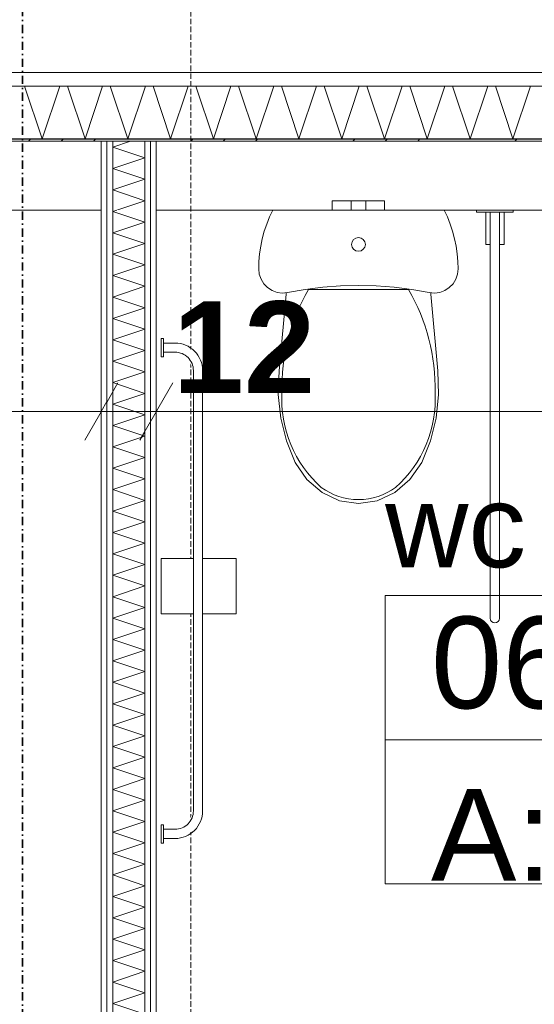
# Model space of a CAD drawing. Extents: x -7314 to 11761, y 144 to 9383.
# Tile 177 of 193: x 4792 to 4904, y 8569 to 8783. Entities that reach past the tile are written whole.
import ezdxf
from ezdxf.xclip import XClip

# ---------------------------------------------------------------- set-up
doc = ezdxf.new("R2010")
doc.units = 0
doc.header["$MEASUREMENT"] = 0
doc.header["$XCLIPFRAME"] = 0
for name, pattern in [('Krawędzie ukryte', [68, 48, -20]), ('Kropki i Kreski', [144, 72, -36, 0, -36]), ('Wipeout_Contour', [20000, 0, -20000])]:
    doc.linetypes.add(name, pattern=pattern)
for name, color, linetype in [('FORMA - Arch 01 - 220-A Ściany', 7, 'Continuous'), ('FORMA - Arch 01 - 410-K Osie', 7, 'Continuous'), ('FORMA - Arch 01 - 540-I Ogrzewanie', 7, 'Continuous'), ('FORMA - Arch 01 - PZT-5 Opisy ogólne', 7, 'Continuous'), ('FORMA - Arch 02 - Strefy', 7, 'Continuous'), ('FORMA - Arch 02 - Ściany zewnętrzne', 7, 'Continuous'), ('FORMA - Arch 04 - Wymiary ogólne', 7, 'Continuous')]:
    doc.layers.add(name, color=color, linetype=linetype)
doc.styles.add('STYL_AUTOMATYCZNY_2', font='arial.ttf')
doc.styles.add('STYL_AUTOMATYCZNY_9', font='arial.ttf')
pattern_1 = [(0, (4185.3, -5972.398), (0, 7.5), [0, -7.5])]

# ---------------------------------------------------------------- blocks, each defined once
blk = doc.blocks.new('*X184')
at = {"layer": 'FORMA - Arch 01 - 220-A Ściany', "color": 7, "linetype": 'Continuous', "lineweight": 5, "ltscale": 0.025}
for p, q in [((4812.01, 8755.6), (4815.89, 8756.9)), ((4819.01, 8753.27), (4812.01, 8755.6)), ((4812.01, 8750.94), (4819.01, 8753.27)), ((4819.01, 8748.6), (4812.01, 8750.94)), ((4812.01, 8746.27), (4819.01, 8748.6)), ((4819.01, 8743.94), (4812.01, 8746.27)), ((4812.89, 8741.9), (4819.01, 8743.94))]:
    blk.add_line(p, q, dxfattribs=at)
blk = doc.blocks.new('*X185')
at = {"layer": 'FORMA - Arch 01 - 220-A Ściany', "color": 7, "linetype": 'Continuous', "lineweight": 5, "ltscale": 0.025}
for p, q in [((4812.01, 8741.6), (4812.89, 8741.9)), ((4819.01, 8739.27), (4812.01, 8741.6)), ((4812.01, 8736.94), (4819.01, 8739.27)), ((4819.01, 8734.6), (4812.01, 8736.94)), ((4812.01, 8732.27), (4819.01, 8734.6)), ((4819.01, 8729.94), (4812.01, 8732.27)), ((4812.01, 8727.6), (4819.01, 8729.94)), ((4819.01, 8725.27), (4812.01, 8727.6)), ((4812.01, 8722.94), (4819.01, 8725.27)), ((4819.01, 8720.6), (4812.01, 8722.94)), ((4812.01, 8718.27), (4819.01, 8720.6)), ((4819.01, 8715.94), (4812.01, 8718.27)), ((4812.01, 8713.6), (4819.01, 8715.94)), ((4819.01, 8711.27), (4812.01, 8713.6)), ((4812.01, 8708.94), (4819.01, 8711.27)), ((4819.01, 8706.6), (4812.01, 8708.94)), ((4812.01, 8704.27), (4819.01, 8706.6)), ((4819.01, 8701.94), (4812.01, 8704.27)), ((4812.01, 8699.6), (4819.01, 8701.94)), ((4819.01, 8697.27), (4812.01, 8699.6)), ((4812.01, 8694.94), (4819.01, 8697.27)), ((4819.01, 8692.6), (4812.01, 8694.94)), ((4812.01, 8690.27), (4819.01, 8692.6)), ((4819.01, 8687.94), (4812.01, 8690.27)), ((4812.01, 8685.6), (4819.01, 8687.94)), ((4819.01, 8683.27), (4812.01, 8685.6)), ((4812.01, 8680.94), (4819.01, 8683.27)), ((4819.01, 8678.6), (4812.01, 8680.94)), ((4812.01, 8676.27), (4819.01, 8678.6)), ((4819.01, 8673.94), (4812.01, 8676.27)), ((4812.01, 8671.6), (4819.01, 8673.94)), ((4819.01, 8669.27), (4812.01, 8671.6)), ((4812.01, 8666.94), (4819.01, 8669.27)), ((4819.01, 8664.6), (4812.01, 8666.94)), ((4812.01, 8662.27), (4819.01, 8664.6)), ((4819.01, 8659.94), (4812.01, 8662.27)), ((4812.01, 8657.6), (4819.01, 8659.94)), ((4819.01, 8655.27), (4812.01, 8657.6)), ((4812.01, 8652.94), (4819.01, 8655.27)), ((4819.01, 8650.6), (4812.01, 8652.94)), ((4812.01, 8648.27), (4819.01, 8650.6)), ((4819.01, 8645.94), (4812.01, 8648.27)), ((4812.01, 8643.6), (4819.01, 8645.94)), ((4819.01, 8641.27), (4812.01, 8643.6)), ((4812.01, 8638.94), (4819.01, 8641.27)), ((4819.01, 8636.6), (4812.01, 8638.94)), ((4812.01, 8634.27), (4819.01, 8636.6)), ((4819.01, 8631.94), (4812.01, 8634.27)), ((4812.01, 8629.6), (4819.01, 8631.94)), ((4819.01, 8627.27), (4812.01, 8629.6)), ((4812.01, 8624.94), (4819.01, 8627.27)), ((4819.01, 8622.6), (4812.01, 8624.94)), ((4812.01, 8620.27), (4819.01, 8622.6)), ((4819.01, 8617.94), (4812.01, 8620.27)), ((4812.01, 8615.6), (4819.01, 8617.94)), ((4819.01, 8613.27), (4812.01, 8615.6)), ((4812.01, 8610.94), (4819.01, 8613.27)), ((4819.01, 8608.6), (4812.01, 8610.94)), ((4812.01, 8606.27), (4819.01, 8608.6)), ((4819.01, 8603.94), (4812.01, 8606.27)), ((4812.01, 8601.6), (4819.01, 8603.94)), ((4819.01, 8599.27), (4812.01, 8601.6)), ((4812.01, 8596.94), (4819.01, 8599.27)), ((4819.01, 8594.6), (4812.01, 8596.94)), ((4812.01, 8592.27), (4819.01, 8594.6)), ((4819.01, 8589.94), (4812.01, 8592.27)), ((4812.01, 8587.6), (4819.01, 8589.94)), ((4819.01, 8585.27), (4812.01, 8587.6)), ((4812.01, 8582.94), (4819.01, 8585.27)), ((4819.01, 8580.6), (4812.01, 8582.94)), ((4812.01, 8578.27), (4819.01, 8580.6)), ((4819.01, 8575.94), (4812.01, 8578.27)), ((4812.01, 8573.6), (4819.01, 8575.94)), ((4819.01, 8571.27), (4812.01, 8573.6)), ((4812.01, 8568.94), (4819.01, 8571.27)), ((4819.01, 8566.6), (4812.01, 8568.94))]:
    blk.add_line(p, q, dxfattribs=at)
blk = doc.blocks.new('*X410')
at = {"layer": 'FORMA - Arch 01 - 220-A Ściany', "color": 7, "linetype": 'Continuous', "lineweight": 5, "ltscale": 0.025}
for p, q in [((4796.63, 8757.4), (4792.8, 8768.9)), ((4800.47, 8768.9), (4796.63, 8757.4)), ((4805.97, 8757.4), (4802.13, 8768.9)), ((4809.8, 8768.9), (4805.97, 8757.4)), ((4815.3, 8757.4), (4811.47, 8768.9)), ((4819.13, 8768.9), (4815.3, 8757.4)), ((4824.63, 8757.4), (4820.8, 8768.9)), ((4828.47, 8768.9), (4824.63, 8757.4)), ((4833.97, 8757.4), (4830.13, 8768.9)), ((4837.8, 8768.9), (4833.97, 8757.4)), ((4843.3, 8757.4), (4839.47, 8768.9)), ((4847.13, 8768.9), (4843.3, 8757.4)), ((4852.63, 8757.4), (4848.8, 8768.9)), ((4856.47, 8768.9), (4852.63, 8757.4)), ((4861.97, 8757.4), (4858.13, 8768.9)), ((4865.8, 8768.9), (4861.97, 8757.4)), ((4871.3, 8757.4), (4867.47, 8768.9)), ((4875.13, 8768.9), (4871.3, 8757.4)), ((4880.63, 8757.4), (4876.8, 8768.9)), ((4884.47, 8768.9), (4880.63, 8757.4)), ((4889.97, 8757.4), (4886.13, 8768.9)), ((4893.8, 8768.9), (4889.97, 8757.4)), ((4899.3, 8757.4), (4895.47, 8768.9)), ((4903.13, 8768.9), (4899.3, 8757.4))]:
    blk.add_line(p, q, dxfattribs=at)
blk = doc.blocks.new('Rysunek_1_1', base_point=(4185.3, -5972.4))
at = {"color": 254, "linetype": 'Wipeout_Contour', "lineweight": 0, "ltscale": 43325.107899}
blk.add_wipeout([(9134.24, 8771.9), (2018.1, 8771.9), (2018.1, 8768.9), (9134.24, 8768.9)], dxfattribs=at).dxf.layer = 'FORMA - Arch 01 - 220-A Ściany'
at = {"color": 254, "linetype": 'Wipeout_Contour', "lineweight": 0, "ltscale": 39048.780306}
blk.add_wipeout([(4809.51, 8347.9), (4809.51, 8756.9), (4600.92, 8756.9), (4600.92, 8347.9)], dxfattribs=at).dxf.layer = 'FORMA - Arch 02 - Strefy'
at = {"color": 254, "linetype": 'Wipeout_Contour', "lineweight": 0, "ltscale": 39495.557442}
blk.add_wipeout([(5043.71, 8756.9), (4821.51, 8756.9), (4821.51, 8347.9), (5043.71, 8347.9)], dxfattribs=at).dxf.layer = 'FORMA - Arch 02 - Strefy'
at = {"layer": 'FORMA - Arch 01 - 220-A Ściany', "color": 7, "linetype": 'Continuous', "lineweight": 18, "ltscale": 0.025}
blk.add_line((6805.94, 8768.9), (2018.1, 8768.9), dxfattribs=at)
at = {"layer": 'FORMA - Arch 02 - Strefy', "color": 7, "linetype": 'Continuous', "lineweight": 13, "ltscale": 0.025}
for p, q in [((4871.43, 8626.41), (4871.43, 8657.84)), ((5018.89, 8626.41), (4871.43, 8626.41)), ((4871.43, 8626.41), (5018.89, 8626.41)), ((4871.43, 8594.99), (4871.43, 8626.41)), ((5018.89, 8594.99), (4871.43, 8594.99))]:
    blk.add_line(p, q, dxfattribs=at)
at = {"layer": 'FORMA - Arch 02 - Strefy', "color": 7, "linetype": 'Continuous', "lineweight": 13, "insert": (4881.43, 8621.56), "char_height": 20, "attachment_point": 1, "style": 'STYL_AUTOMATYCZNY_2'}
blk.add_mtext('\\A1;{\\pql;\\pt0,460;\\fArial|b0|i0|c238|p0;\\W1.000000;A: 9,09\\fArial|b0|i0|c238|p0;\\W1.000000;\\A1{\\H.66x;\\S^  ;}\\fArial|b0|i0|c238|p0;\\W1.000000; m\\fArial|b0|i0|c238|p0;\\W1.000000;\\A1{\\H.66x;\\S2^  ;}}', dxfattribs=at)
at = {"color": 254, "linetype": 'Wipeout_Contour', "lineweight": 0, "ltscale": 39958.549945}
blk.add_wipeout([(4820.26, 8741.9), (4821.51, 8741.9), (4821.51, 8756.9), (4820.26, 8756.9)], dxfattribs=at).dxf.layer = 'FORMA - Arch 01 - 220-A Ściany'
at = {"layer": 'FORMA - Arch 01 - 220-A Ściany', "linetype": 'Continuous', "lineweight": 5}
h = blk.add_hatch(dxfattribs=at)
h.set_pattern_fill('Gips_0001', style=0, pattern_type=2)
h.set_pattern_definition(pattern_1)
h.paths.add_polyline_path([(4820.26, 8741.9), (4821.51, 8741.9), (4821.51, 8756.9), (4820.26, 8756.9)])
at = {"color": 254, "linetype": 'Wipeout_Contour', "lineweight": 0, "ltscale": 43325.107899}
blk.add_wipeout([(9134.24, 8771.9), (2018.1, 8771.9), (2018.1, 8768.9), (9134.24, 8768.9)], dxfattribs=at).dxf.layer = 'FORMA - Arch 01 - 220-A Ściany'
at = {"layer": 'FORMA - Arch 01 - 220-A Ściany', "color": 7, "linetype": 'Continuous', "lineweight": 13, "ltscale": 0.025}
blk.add_line((9134.24, 8771.9), (2018.1, 8771.9), dxfattribs=at)
at = {"layer": 'FORMA - Arch 01 - 220-A Ściany', "color": 7, "linetype": 'Continuous', "lineweight": 18, "ltscale": 0.025, "flags": 128}
blk.add_lwpolyline([(9134.24, 8771.9), (9134.24, 8768.9), (2018.1, 8768.9), (2018.1, 8771.9)], close=True, dxfattribs=at)
at = {"color": 254, "linetype": 'Wipeout_Contour', "lineweight": 0, "ltscale": 39956.137243}
blk.add_wipeout([(4819.01, 8741.9), (4820.26, 8741.9), (4820.26, 8756.9), (4819.01, 8756.9)], dxfattribs=at).dxf.layer = 'FORMA - Arch 01 - 220-A Ściany'
at = {"layer": 'FORMA - Arch 01 - 220-A Ściany', "linetype": 'Continuous', "lineweight": 5}
h = blk.add_hatch(dxfattribs=at)
h.set_pattern_fill('Gips_0001', style=0, pattern_type=2)
h.set_pattern_definition(pattern_1)
h.paths.add_polyline_path([(4819.01, 8741.9), (4820.26, 8741.9), (4820.26, 8756.9), (4819.01, 8756.9)])
at = {"layer": 'FORMA - Arch 01 - 220-A Ściany', "color": 7, "linetype": 'Continuous', "lineweight": 15, "ltscale": 0.025, "flags": 128}
blk.add_lwpolyline([(4820.26, 8756.9), (4821.51, 8756.9)], dxfattribs=at)
at = {"color": 254, "linetype": 'Wipeout_Contour', "lineweight": 0, "ltscale": 39948.180311}
blk.add_wipeout([(4812.01, 8741.9), (4819.01, 8741.9), (4819.01, 8756.9), (4812.01, 8756.9)], dxfattribs=at).dxf.layer = 'FORMA - Arch 01 - 220-A Ściany'
at = {"color": 254, "linetype": 'Wipeout_Contour', "lineweight": 0, "ltscale": 39245.983846}
blk.add_wipeout([(4821.51, 8347.9), (4821.51, 8741.9), (4820.26, 8741.9), (4820.26, 8347.9)], dxfattribs=at).dxf.layer = 'FORMA - Arch 01 - 220-A Ściany'
at = {"layer": 'FORMA - Arch 01 - 220-A Ściany', "linetype": 'Continuous', "lineweight": 5}
h = blk.add_hatch(dxfattribs=at)
h.set_pattern_fill('Gips_0001', style=0, pattern_type=2)
h.set_pattern_definition(pattern_1)
h.paths.add_polyline_path([(4821.51, 8347.9), (4821.51, 8741.9), (4820.26, 8741.9), (4820.26, 8347.9)])
at = {"layer": 'FORMA - Arch 01 - 220-A Ściany', "color": 7, "linetype": 'Continuous', "lineweight": 15, "ltscale": 0.025, "flags": 128}
for points in [[(4819.01, 8756.9), (4820.26, 8756.9)], [(4821.51, 8347.9), (4821.51, 8741.9)]]:
    blk.add_lwpolyline(points, dxfattribs=at)
at = {"layer": 'FORMA - Arch 02 - Ściany zewnętrzne', "color": 7, "linetype": 'Continuous', "lineweight": 15, "ltscale": 0.025}
blk.add_line((4821.51, 8741.9), (4821.51, 8756.9), dxfattribs=at)
at = {"layer": 'FORMA - Arch 04 - Wymiary ogólne', "color": 154, "linetype": 'Continuous', "lineweight": 13, "ltscale": 0.025}
blk.add_line((4821.51, 8707.37), (4821.51, 8688.62), dxfattribs=at)
at = {"color": 7, "linetype": 'Continuous', "lineweight": 13, "ltscale": 0.025}
blk.add_blockref('*X184', (0, 0), dxfattribs=at)
at = {"color": 254, "linetype": 'Wipeout_Contour', "lineweight": 0, "ltscale": 39940.225451}
blk.add_wipeout([(4810.76, 8741.9), (4812.01, 8741.9), (4812.01, 8756.9), (4810.76, 8756.9)], dxfattribs=at).dxf.layer = 'FORMA - Arch 01 - 220-A Ściany'
at = {"color": 254, "linetype": 'Wipeout_Contour', "lineweight": 0, "ltscale": 39243.526587}
blk.add_wipeout([(4820.26, 8347.9), (4820.26, 8741.9), (4819.01, 8741.9), (4819.01, 8347.9)], dxfattribs=at).dxf.layer = 'FORMA - Arch 01 - 220-A Ściany'
at = {"color": 254, "linetype": 'Wipeout_Contour', "lineweight": 0, "ltscale": 40148.415893}
blk.add_wipeout([(4821.51, 8741.9), (5014.04, 8741.9), (5014.04, 8756.9), (4821.51, 8756.9)], dxfattribs=at).dxf.layer = 'FORMA - Arch 02 - Ściany zewnętrzne'
at = {"layer": 'FORMA - Arch 01 - 220-A Ściany', "linetype": 'Continuous', "lineweight": 5}
h = blk.add_hatch(dxfattribs=at)
h.set_pattern_fill('Gips_0001', style=0, pattern_type=2)
h.set_pattern_definition(pattern_1)
h.paths.add_polyline_path([(4810.76, 8741.9), (4812.01, 8741.9), (4812.01, 8756.9), (4810.76, 8756.9)])
h = blk.add_hatch(dxfattribs=at)
h.set_pattern_fill('Gips_0001', style=0, pattern_type=2)
h.set_pattern_definition(pattern_1)
h.paths.add_polyline_path([(4820.26, 8347.9), (4820.26, 8741.9), (4819.01, 8741.9), (4819.01, 8347.9)])
at = {"layer": 'FORMA - Arch 01 - 220-A Ściany', "color": 7, "linetype": 'Continuous', "lineweight": 13, "ltscale": 0.025}
blk.add_line((4820.26, 8347.9), (4820.26, 8741.9), dxfattribs=at)
at = {"layer": 'FORMA - Arch 01 - 220-A Ściany', "color": 7, "linetype": 'Continuous', "lineweight": 15, "ltscale": 0.025, "flags": 128}
blk.add_lwpolyline([(4812.01, 8756.9), (4819.01, 8756.9)], dxfattribs=at)
at = {"layer": 'FORMA - Arch 02 - Ściany zewnętrzne', "color": 7, "linetype": 'Continuous', "lineweight": 13, "ltscale": 0.025}
blk.add_line((4820.26, 8756.9), (4820.26, 8741.9), dxfattribs=at)
at = {"layer": 'FORMA - Arch 02 - Ściany zewnętrzne', "color": 7, "linetype": 'Continuous', "lineweight": 15, "ltscale": 0.025}
blk.add_line((4821.51, 8741.9), (4821.51, 8756.9), dxfattribs=at)
at = {"layer": 'FORMA - Arch 02 - Ściany zewnętrzne', "color": 7, "linetype": 'Continuous', "lineweight": 13, "ltscale": 0.025, "flags": 128}
for points in [[(5014.04, 8756.9), (4821.51, 8756.9)], [(4821.51, 8741.9), (5014.04, 8741.9)]]:
    blk.add_lwpolyline(points, dxfattribs=at)
at = {"color": 254, "linetype": 'Wipeout_Contour', "lineweight": 0, "ltscale": 39937.816399}
blk.add_wipeout([(4809.51, 8741.9), (4810.76, 8741.9), (4810.76, 8756.9), (4809.51, 8756.9)], dxfattribs=at).dxf.layer = 'FORMA - Arch 01 - 220-A Ściany'
at = {"color": 254, "linetype": 'Wipeout_Contour', "lineweight": 0, "ltscale": 40025.133255}
blk.add_wipeout([(4867.21, 8741.9), (4867.21, 8743.9), (4866.74, 8743.9), (4866.74, 8741.9)], dxfattribs=at).dxf.layer = 'FORMA - Arch 01 - 540-I Ogrzewanie'
at = {"color": 254, "linetype": 'Wipeout_Contour', "lineweight": 0, "ltscale": 40031.94382}
blk.add_wipeout([(4871.31, 8741.9), (4871.31, 8743.9), (4869.64, 8743.9), (4869.64, 8741.9)], dxfattribs=at).dxf.layer = 'FORMA - Arch 01 - 540-I Ogrzewanie'
at = {"color": 254, "linetype": 'Wipeout_Contour', "lineweight": 0, "ltscale": 40076.119164}
blk.add_wipeout([(4899.36, 8741.4), (4899.36, 8741.9), (4891.36, 8741.9), (4891.36, 8741.4)], dxfattribs=at).dxf.layer = 'FORMA - Arch 01 - 540-I Ogrzewanie'
at = {"layer": 'FORMA - Arch 01 - 220-A Ściany', "linetype": 'Continuous', "lineweight": 5}
h = blk.add_hatch(dxfattribs=at)
h.set_pattern_fill('Gips_0001', style=0, pattern_type=2)
h.set_pattern_definition(pattern_1)
h.paths.add_polyline_path([(4809.51, 8741.9), (4810.76, 8741.9), (4810.76, 8756.9), (4809.51, 8756.9)])
at = {"layer": 'FORMA - Arch 01 - 220-A Ściany', "color": 7, "linetype": 'Continuous', "lineweight": 15, "ltscale": 0.025, "flags": 128}
for points in [[(4809.51, 8756.9), (4810.76, 8756.9)], [(4810.76, 8756.9), (4812.01, 8756.9)]]:
    blk.add_lwpolyline(points, dxfattribs=at)
at = {"layer": 'FORMA - Arch 01 - 540-I Ogrzewanie', "color": 6, "linetype": 'Continuous', "lineweight": 15, "ltscale": 0.025}
blk.add_line((4871.31, 8741.9), (4871.31, 8743.9), dxfattribs=at)
at = {"layer": 'FORMA - Arch 01 - 540-I Ogrzewanie', "color": 6, "linetype": 'Continuous', "lineweight": 15, "ltscale": 0.025, "flags": 128}
blk.add_lwpolyline([(4899.36, 8741.4), (4891.36, 8741.4), (4891.36, 8741.9), (4899.36, 8741.9)], close=True, dxfattribs=at)
at = {"color": 254, "linetype": 'Wipeout_Contour', "lineweight": 0, "ltscale": 40023.57691}
blk.add_wipeout([(4866.74, 8741.9), (4866.74, 8743.9), (4865.61, 8743.9), (4865.61, 8741.9)], dxfattribs=at).dxf.layer = 'FORMA - Arch 01 - 540-I Ogrzewanie'
at = {"color": 254, "linetype": 'Wipeout_Contour', "lineweight": 0, "ltscale": 39224.867215}
blk.add_wipeout([(4809.51, 8741.9), (4809.51, 8347.9), (4810.76, 8347.9), (4810.76, 8741.9)], dxfattribs=at).dxf.layer = 'FORMA - Arch 01 - 220-A Ściany'
at = {"color": 254, "linetype": 'Wipeout_Contour', "lineweight": 0, "ltscale": 40021.376223}
blk.add_wipeout([(4865.61, 8741.9), (4865.61, 8743.9), (4864.48, 8743.9), (4864.48, 8741.9)], dxfattribs=at).dxf.layer = 'FORMA - Arch 01 - 540-I Ogrzewanie'
at = {"color": 254, "linetype": 'Wipeout_Contour', "lineweight": 0, "ltscale": 40027.953944}
blk.add_wipeout([(4869.64, 8741.9), (4869.64, 8743.9), (4867.21, 8743.9), (4867.21, 8741.9)], dxfattribs=at).dxf.layer = 'FORMA - Arch 01 - 540-I Ogrzewanie'
at = {"color": 254, "linetype": 'Wipeout_Contour', "lineweight": 0, "ltscale": 40063.03092}
blk.add_wipeout([(4897.36, 8741.4), (4893.36, 8741.4), (4893.36, 8734.4), (4897.36, 8734.4)], dxfattribs=at).dxf.layer = 'FORMA - Arch 01 - 540-I Ogrzewanie'
at = {"layer": 'FORMA - Arch 01 - 220-A Ściany', "linetype": 'Continuous', "lineweight": 5}
h = blk.add_hatch(dxfattribs=at)
h.set_pattern_fill('Gips_0001', style=0, pattern_type=2)
h.set_pattern_definition(pattern_1)
h.paths.add_polyline_path([(4809.51, 8741.9), (4809.51, 8347.9), (4810.76, 8347.9), (4810.76, 8741.9)])
at = {"layer": 'FORMA - Arch 01 - 220-A Ściany', "color": 7, "linetype": 'Continuous', "lineweight": 15, "ltscale": 0.025, "flags": 128}
blk.add_lwpolyline([(4809.51, 8741.9), (4809.51, 8347.9)], dxfattribs=at)
at = {"layer": 'FORMA - Arch 01 - 540-I Ogrzewanie', "color": 6, "linetype": 'Continuous', "lineweight": 15, "ltscale": 0.025}
for p, q in [((4866.74, 8743.9), (4865.61, 8743.9)), ((4867.21, 8743.9), (4866.74, 8743.9)), ((4867.21, 8741.9), (4867.21, 8743.9)), ((4869.64, 8743.9), (4867.21, 8743.9)), ((4871.31, 8743.9), (4869.64, 8743.9)), ((4866.74, 8741.9), (4865.61, 8741.9)), ((4867.21, 8741.9), (4866.74, 8741.9)), ((4869.64, 8741.9), (4867.21, 8741.9)), ((4871.31, 8741.9), (4869.64, 8741.9))]:
    blk.add_line(p, q, dxfattribs=at)
at = {"layer": 'FORMA - Arch 01 - 540-I Ogrzewanie', "color": 6, "linetype": 'Continuous', "lineweight": 15, "ltscale": 0.025, "flags": 128}
blk.add_lwpolyline([(4897.36, 8741.4), (4897.36, 8734.4), (4893.36, 8734.4), (4893.36, 8741.4)], close=True, dxfattribs=at)
at = {"layer": 'FORMA - Arch 02 - Ściany zewnętrzne', "color": 7, "linetype": 'Continuous', "lineweight": 15, "ltscale": 0.025}
blk.add_line((4809.51, 8756.9), (4809.51, 8741.9), dxfattribs=at)
at = {"layer": 'FORMA - Arch 04 - Wymiary ogólne', "color": 154, "linetype": 'Continuous', "lineweight": 13, "ltscale": 0.025}
for p, q in [((4809.51, 8707.37), (4809.51, 8688.62)), ((4809.51, 8698), (4600.92, 8698))]:
    blk.add_line(p, q, dxfattribs=at)
at = {"color": 254, "linetype": 'Wipeout_Contour', "lineweight": 0, "ltscale": 40019.820325}
blk.add_wipeout([(4864.48, 8741.9), (4864.48, 8743.9), (4864.01, 8743.9), (4864.01, 8741.9)], dxfattribs=at).dxf.layer = 'FORMA - Arch 01 - 540-I Ogrzewanie'
at = {"color": 254, "linetype": 'Wipeout_Contour', "lineweight": 0, "ltscale": 39227.3208}
blk.add_wipeout([(4810.76, 8741.9), (4810.76, 8347.9), (4812.01, 8347.9), (4812.01, 8741.9)], dxfattribs=at).dxf.layer = 'FORMA - Arch 01 - 220-A Ściany'
at = {"color": 254, "linetype": 'Wipeout_Contour', "lineweight": 0, "ltscale": 40017.001753}
blk.add_wipeout([(4864.01, 8743.9), (4861.58, 8743.9), (4861.58, 8741.9), (4864.01, 8741.9)], dxfattribs=at).dxf.layer = 'FORMA - Arch 01 - 540-I Ogrzewanie'
at = {"color": 254, "linetype": 'Wipeout_Contour', "lineweight": 0, "ltscale": 89625.209557}
blk.add_wipeout([(4896.36, 8741.4), (4894.36, 8741.4), (4894.36, 8652.9), (4894.36, 8652.9), (4894.65, 8652.19), (4895.36, 8651.9), (4896.07, 8652.19), (4896.36, 8652.9), (4896.36, 8652.9)], dxfattribs=at).dxf.layer = 'FORMA - Arch 01 - 540-I Ogrzewanie'
at = {"color": 254, "linetype": 'Wipeout_Contour', "lineweight": 0, "ltscale": 39739.022777}
blk.add_wipeout([(4600.92, 8741.9), (4809.51, 8741.9), (4809.51, 8756.9), (4600.92, 8756.9)], dxfattribs=at).dxf.layer = 'FORMA - Arch 02 - Ściany zewnętrzne'
at = {"layer": 'FORMA - Arch 01 - 220-A Ściany', "linetype": 'Continuous', "lineweight": 5}
h = blk.add_hatch(dxfattribs=at)
h.set_pattern_fill('Gips_0001', style=0, pattern_type=2)
h.set_pattern_definition(pattern_1)
h.paths.add_polyline_path([(4810.76, 8741.9), (4810.76, 8347.9), (4812.01, 8347.9), (4812.01, 8741.9)])
at = {"layer": 'FORMA - Arch 01 - 220-A Ściany', "color": 7, "linetype": 'Continuous', "lineweight": 13, "ltscale": 0.025}
blk.add_line((4810.76, 8741.9), (4810.76, 8347.9), dxfattribs=at)
at = {"layer": 'FORMA - Arch 01 - 540-I Ogrzewanie', "color": 6, "linetype": 'Continuous', "lineweight": 15, "ltscale": 0.025}
for p, q in [((4864.48, 8743.9), (4864.01, 8743.9)), ((4864.01, 8741.9), (4864.01, 8743.9)), ((4865.61, 8743.9), (4864.48, 8743.9)), ((4864.48, 8741.9), (4864.01, 8741.9)), ((4865.61, 8741.9), (4864.48, 8741.9))]:
    blk.add_line(p, q, dxfattribs=at)
at = {"layer": 'FORMA - Arch 01 - 540-I Ogrzewanie', "color": 6, "linetype": 'Continuous', "lineweight": 15, "ltscale": 0.025, "flags": 128}
blk.add_lwpolyline([(4896.36, 8741.4), (4894.36, 8741.4), (4894.36, 8652.9, 1), (4896.36, 8652.9)], format="xyb", close=True, dxfattribs=at)
at = {"layer": 'FORMA - Arch 02 - Strefy', "color": 7, "linetype": 'Continuous', "lineweight": 13, "ltscale": 0.025}
blk.add_line((4871.43, 8657.84), (5018.89, 8657.84), dxfattribs=at)
at = {"layer": 'FORMA - Arch 02 - Ściany zewnętrzne', "color": 7, "linetype": 'Continuous', "lineweight": 15, "ltscale": 0.025}
blk.add_line((4809.51, 8756.9), (4809.51, 8741.9), dxfattribs=at)
at = {"layer": 'FORMA - Arch 02 - Ściany zewnętrzne', "color": 7, "linetype": 'Continuous', "lineweight": 13, "ltscale": 0.025}
blk.add_line((4810.76, 8756.9), (4810.76, 8741.9), dxfattribs=at)
at = {"layer": 'FORMA - Arch 02 - Ściany zewnętrzne', "color": 7, "linetype": 'Continuous', "lineweight": 13, "ltscale": 0.025, "flags": 128}
for points in [[(4809.51, 8756.9), (4600.92, 8756.9)], [(4600.92, 8741.9), (4809.51, 8741.9)]]:
    blk.add_lwpolyline(points, dxfattribs=at)
at = {"layer": 'FORMA - Arch 02 - Strefy', "color": 7, "linetype": 'Continuous', "lineweight": 13, "insert": (4881.43, 8653.27), "char_height": 20, "attachment_point": 1, "style": 'STYL_AUTOMATYCZNY_2'}
blk.add_mtext('\\A1;{\\pql;\\pt0,460;\\fArial|b0|i0|c238|p0;\\W1.000000;06.1\\fArial|b0|i0|c238|p0;\\W1.000000;\\A1{\\H.66x;\\S^  ;}\\fArial|b0|i0|c238|p0;\\W1.000000;\\fArial|b0|i0|c238|p0;\\W1.000000;\\A1{\\H.66x;\\S^  ;}}', dxfattribs=at)
at = {"color": 254, "linetype": 'Wipeout_Contour', "lineweight": 0, "ltscale": 40013.01651}
blk.add_wipeout([(4861.58, 8741.9), (4861.58, 8743.9), (4859.91, 8743.9), (4859.91, 8741.9)], dxfattribs=at).dxf.layer = 'FORMA - Arch 01 - 540-I Ogrzewanie'
at = {"layer": 'FORMA - Arch 01 - 540-I Ogrzewanie', "color": 6, "linetype": 'Continuous', "lineweight": 15, "ltscale": 0.025}
for p, q in [((4861.58, 8743.9), (4859.91, 8743.9)), ((4859.91, 8741.9), (4859.91, 8743.9)), ((4864.01, 8743.9), (4861.58, 8743.9)), ((4861.58, 8741.9), (4859.91, 8741.9)), ((4864.01, 8741.9), (4861.58, 8741.9))]:
    blk.add_line(p, q, dxfattribs=at)
at = {"color": 254, "linetype": 'Wipeout_Contour', "lineweight": 0, "ltscale": 39235.422645}
blk.add_wipeout([(4812.01, 8741.9), (4812.01, 8347.9), (4819.01, 8347.9), (4819.01, 8741.9)], dxfattribs=at).dxf.layer = 'FORMA - Arch 01 - 220-A Ściany'
at = {"layer": 'FORMA - Arch 01 - 220-A Ściany', "color": 7, "linetype": 'Continuous', "lineweight": 13, "ltscale": 0.025}
for p, q in [((4812.01, 8741.9), (4812.01, 8347.9)), ((4819.01, 8347.9), (4819.01, 8741.9))]:
    blk.add_line(p, q, dxfattribs=at)
at = {"layer": 'FORMA - Arch 02 - Ściany zewnętrzne', "color": 7, "linetype": 'Continuous', "lineweight": 13, "ltscale": 0.025}
for p, q in [((4812.01, 8756.9), (4812.01, 8741.9)), ((4819.01, 8756.9), (4819.01, 8741.9))]:
    blk.add_line(p, q, dxfattribs=at)
at = {"layer": 'FORMA - Arch 04 - Wymiary ogólne', "color": 154, "linetype": 'Continuous', "lineweight": 13, "ltscale": 0.025}
for p, q in [((4805.9, 8691.75), (4813.12, 8704.25)), ((4821.51, 8698), (4809.51, 8698))]:
    blk.add_line(p, q, dxfattribs=at)
at = {"color": 7, "linetype": 'Continuous', "lineweight": 13, "ltscale": 0.025}
blk.add_blockref('*X185', (0, 0), dxfattribs=at)
at = {"color": 254, "linetype": 'Wipeout_Contour', "lineweight": 0, "ltscale": 189315.365032}
blk.add_wipeout([(4882.55, 8696.55), (4883.1, 8701.69), (4882.95, 8706.86), (4879.71, 8741.9), (4851.51, 8741.9), (4848.28, 8706.86), (4848.12, 8701.69), (4848.67, 8696.55), (4849.91, 8691.58), (4851.81, 8686.89), (4854.37, 8683.17), (4857.68, 8680.31), (4861.51, 8678.52), (4865.61, 8677.9), (4869.72, 8678.52), (4873.55, 8680.31), (4876.85, 8683.17), (4879.41, 8686.89), (4881.31, 8691.58)], dxfattribs=at).dxf.layer = 'FORMA - Arch 01 - 540-I Ogrzewanie'
at = {"layer": 'FORMA - Arch 01 - 540-I Ogrzewanie', "color": 6, "linetype": 'Continuous', "lineweight": 15, "ltscale": 0.025}
for p, q in [((4854.72, 8724.59), (4865.61, 8724.59)), ((4865.61, 8724.59), (4876.5, 8724.59))]:
    blk.add_line(p, q, dxfattribs=at)
at = {"layer": 'FORMA - Arch 01 - 540-I Ogrzewanie', "color": 6, "linetype": 'Continuous', "lineweight": 15, "ltscale": 0.025, "flags": 128}
blk.add_lwpolyline([(4882.55, 8696.55), (4881.31, 8691.58), (4879.41, 8686.89), (4876.85, 8683.17), (4873.55, 8680.31), (4869.72, 8678.52), (4865.61, 8677.9), (4861.51, 8678.52), (4857.68, 8680.31), (4854.37, 8683.17), (4851.81, 8686.89), (4849.91, 8691.58), (4848.67, 8696.55), (4848.12, 8701.69), (4848.28, 8706.86), (4851.51, 8741.9), (4879.71, 8741.9), (4882.95, 8706.86), (4883.1, 8701.69)], close=True, dxfattribs=at)
at = {"layer": 'FORMA - Arch 01 - 540-I Ogrzewanie', "color": 6, "linetype": 'Continuous', "lineweight": 15, "ltscale": 0.025}
for centre, major_axis, start_param, end_param in [((4891.42, 8703.1), (0, 42.55), 1.041394, 1.594414), ((4839.8, 8703.1), (0, 42.55), 4.688773, 5.241794), ((4874.56, 8700.67), (0, 25.71), 1.515069, 2.415657), ((4856.66, 8700.67), (0, 25.71), 3.867532, 4.76812), ((4865.69, 8692.62), (0, 13.86), 2.509088, 3.135732), ((4865.53, 8692.62), (0, 13.86), 3.147453, 3.774097)]:
    blk.add_ellipse(centre, major_axis=major_axis, ratio=0.999377, start_param=start_param, end_param=end_param, dxfattribs=at)
at = {"layer": 'FORMA - Arch 02 - Strefy', "color": 7, "linetype": 'Continuous', "lineweight": 13, "insert": (4871.43, 8682.01), "char_height": 18, "attachment_point": 1, "style": 'STYL_AUTOMATYCZNY_2'}
blk.add_mtext('\\A1;{\\pql;\\pt0,460;\\fArial|b0|i0|c238|p0;\\W1.000000;wc nps\\fArial|b0|i0|c238|p0;\\W1.000000;\\A1{\\H.66x;\\S^  ;}\\fArial|b0|i0|c238|p0;\\W1.000000;\\fArial|b0|i0|c238|p0;\\W1.000000;\\A1{\\H.66x;\\S^  ;}}', dxfattribs=at)
at = {"color": 254, "linetype": 'Wipeout_Contour', "lineweight": 0, "ltscale": 39534.067717}
blk.add_wipeout([(3824.83, 8757.4), (3824.83, 8756.9), (5251.51, 8756.9), (5251.51, 8757.4)], dxfattribs=at).dxf.layer = 'FORMA - Arch 01 - 220-A Ściany'
at = {"layer": 'FORMA - Arch 01 - 220-A Ściany', "linetype": 'Continuous', "lineweight": 5}
h = blk.add_hatch(dxfattribs=at)
h.set_pattern_fill('Aluminium_0001', style=0, pattern_type=2)
h.set_pattern_definition([(45, (4185.3, -5972.398), (-17.67767, 17.67767), []), (45, (4181.764, -5968.863), (-17.67767, 17.67767), []), (45, (4178.229, -5965.327), (-17.67767, 17.67767), [])])
h.paths.add_polyline_path([(3824.83, 8757.4), (3824.83, 8756.9), (5251.51, 8756.9), (5251.51, 8757.4)])
at = {"color": 254, "linetype": 'Wipeout_Contour', "lineweight": 0, "ltscale": 409753.045153}
blk.add_wipeout([(4884.29, 8741.9), (4846.93, 8741.9), (4846.22, 8740.39), (4845.6, 8738.84), (4845.07, 8737.26), (4844.64, 8735.65), (4844.3, 8734.02), (4844.06, 8732.37), (4843.91, 8730.71), (4843.86, 8729.05), (4843.99, 8727.9), (4844.37, 8726.8), (4844.98, 8725.81), (4845.79, 8724.98), (4846.76, 8724.35), (4847.85, 8723.95), (4849, 8723.8), (4850.16, 8723.9), (4853.99, 8724.58), (4857.85, 8725.07), (4861.72, 8725.36), (4865.61, 8725.45), (4869.5, 8725.36), (4873.37, 8725.07), (4877.23, 8724.58), (4881.06, 8723.9), (4882.22, 8723.8), (4883.37, 8723.95), (4884.46, 8724.35), (4885.43, 8724.98), (4886.24, 8725.81), (4886.85, 8726.8), (4887.23, 8727.9), (4887.36, 8729.05), (4887.31, 8730.71), (4887.17, 8732.37), (4886.92, 8734.02), (4886.58, 8735.65), (4886.15, 8737.26), (4885.62, 8738.84), (4885, 8740.39)], dxfattribs=at).dxf.layer = 'FORMA - Arch 01 - 540-I Ogrzewanie'
at = {"layer": 'FORMA - Arch 01 - 540-I Ogrzewanie', "color": 6, "linetype": 'Continuous', "lineweight": 15, "ltscale": 0.025, "flags": 128}
blk.add_lwpolyline([(4884.29, 8741.9), (4885, 8740.39), (4885.62, 8738.84), (4886.15, 8737.26), (4886.58, 8735.65), (4886.92, 8734.02), (4887.17, 8732.37), (4887.31, 8730.71), (4887.36, 8729.05), (4887.23, 8727.9), (4886.85, 8726.8), (4886.24, 8725.81), (4885.43, 8724.98), (4884.46, 8724.35), (4883.37, 8723.95), (4882.22, 8723.8), (4881.06, 8723.9), (4877.23, 8724.58), (4873.37, 8725.07), (4869.5, 8725.36), (4865.61, 8725.45), (4861.72, 8725.36), (4857.85, 8725.07), (4853.99, 8724.58), (4850.16, 8723.9), (4849, 8723.8), (4847.85, 8723.95), (4846.76, 8724.35), (4845.79, 8724.98), (4844.98, 8725.81), (4844.37, 8726.8), (4843.99, 8727.9), (4843.86, 8729.05), (4843.91, 8730.71), (4844.06, 8732.37), (4844.3, 8734.02), (4844.64, 8735.65), (4845.07, 8737.26), (4845.6, 8738.84), (4846.22, 8740.39), (4846.93, 8741.9)], close=True, dxfattribs=at)
at = {"layer": 'FORMA - Arch 01 - 540-I Ogrzewanie', "color": 6, "linetype": 'Continuous', "lineweight": 15, "ltscale": 0.025}
blk.add_ellipse((4865.61, 8734.4), major_axis=(1.5, 0), ratio=0.999724, dxfattribs=at)
at = {"color": 254, "linetype": 'Wipeout_Contour', "lineweight": 0, "ltscale": 59326.742158}
blk.add_wipeout([(3824.83, 8759.9), (3824.83, 8757.4), (5251.51, 8757.4), (5251.51, 8759.9), (5251.51, 8768.9), (3824.83, 8768.9)], dxfattribs=at).dxf.layer = 'FORMA - Arch 01 - 220-A Ściany'
at = {"layer": 'FORMA - Arch 01 - 220-A Ściany', "color": 7, "linetype": 'Continuous', "lineweight": 25, "ltscale": 0.025}
blk.add_line((3824.83, 8757.4), (5251.51, 8757.4), dxfattribs=at)
at = {"layer": 'FORMA - Arch 01 - 220-A Ściany', "color": 7, "linetype": 'Continuous', "lineweight": 15, "ltscale": 0.025, "flags": 128}
blk.add_lwpolyline([(3824.83, 8756.9), (5251.51, 8756.9)], dxfattribs=at)
at = {"layer": 'FORMA - Arch 01 - 410-K Osie', "color": 7, "linetype": 'Krawędzie ukryte', "lineweight": 13, "ltscale": 0.025}
blk.add_line((9416.23, 8756.9), (587.6, 8756.9), dxfattribs=at)
at = {"color": 7, "linetype": 'Continuous', "lineweight": 13, "ltscale": 0.025}
blk.add_blockref('*X410', (0, 0), dxfattribs=at)
at = {"color": 254, "linetype": 'Wipeout_Contour', "lineweight": 0, "ltscale": 43325.107899}
blk.add_wipeout([(9134.24, 8771.9), (2018.1, 8771.9), (2018.1, 8768.9), (9134.24, 8768.9)], dxfattribs=at).dxf.layer = 'FORMA - Arch 01 - 220-A Ściany'
at = {"color": 254, "linetype": 'Wipeout_Contour', "lineweight": 0, "ltscale": 40137.152533}
blk.add_wipeout([(4873.25, 8771.9), (4873.25, 8769.9), (4875.25, 8769.9), (4875.25, 8771.9)], dxfattribs=at).dxf.layer = 'FORMA - Arch 01 - 220-A Ściany'
at = {"layer": 'FORMA - Arch 01 - 220-A Ściany', "color": 7, "linetype": 'Continuous', "lineweight": 18, "ltscale": 0.025}
blk.add_line((5251.51, 8768.9), (3824.83, 8768.9), dxfattribs=at)
at = {"color": 254, "linetype": 'Wipeout_Contour', "lineweight": 0, "ltscale": 43325.107899}
blk.add_wipeout([(9134.24, 8771.9), (2018.1, 8771.9), (2018.1, 8768.9), (9134.24, 8768.9)], dxfattribs=at).dxf.layer = 'FORMA - Arch 01 - 220-A Ściany'
at = {"layer": 'FORMA - Arch 01 - 220-A Ściany', "color": 7, "linetype": 'Continuous', "lineweight": 13, "ltscale": 0.025}
blk.add_line((9134.24, 8771.9), (2018.1, 8771.9), dxfattribs=at)
at = {"layer": 'FORMA - Arch 01 - 220-A Ściany', "color": 7, "linetype": 'Continuous', "lineweight": 18, "ltscale": 0.025, "flags": 128}
blk.add_lwpolyline([(9134.24, 8771.9), (9134.24, 8768.9), (2018.1, 8768.9), (2018.1, 8771.9)], close=True, dxfattribs=at)
at = {"color": 254, "linetype": 'Wipeout_Contour', "lineweight": 0, "ltscale": 40137.152533}
blk.add_wipeout([(4873.25, 8771.9), (4873.25, 8769.9), (4875.25, 8769.9), (4875.25, 8771.9)], dxfattribs=at).dxf.layer = 'FORMA - Arch 01 - 220-A Ściany'
at = {"layer": 'FORMA - Arch 01 - 220-A Ściany', "color": 7, "linetype": 'Continuous', "lineweight": 13, "ltscale": 0.025}
blk.add_line((4873.25, 8771.9), (4875.25, 8771.9), dxfattribs=at)
at = {"layer": 'FORMA - Arch 01 - 220-A Ściany', "color": 7, "linetype": 'Continuous', "lineweight": 18, "ltscale": 0.025, "flags": 128}
blk.add_lwpolyline([(4873.25, 8771.9), (4873.25, 8769.9), (4875.25, 8769.9), (4875.25, 8771.9)], close=True, dxfattribs=at)
at = {"color": 254, "linetype": 'Wipeout_Contour', "lineweight": 0, "ltscale": 43325.107899}
blk.add_wipeout([(9134.24, 8771.9), (2018.1, 8771.9), (2018.1, 8768.9), (9134.24, 8768.9)], dxfattribs=at).dxf.layer = 'FORMA - Arch 01 - 220-A Ściany'
at = {"layer": 'FORMA - Arch 01 - 220-A Ściany', "color": 7, "linetype": 'Continuous', "lineweight": 18, "ltscale": 0.025}
blk.add_line((9134.24, 8768.9), (2018.1, 8768.9), dxfattribs=at)
at = {"color": 254, "linetype": 'Wipeout_Contour', "lineweight": 0, "ltscale": 43325.107899}
blk.add_wipeout([(9134.24, 8771.9), (2018.1, 8771.9), (2018.1, 8768.9), (9134.24, 8768.9)], dxfattribs=at).dxf.layer = 'FORMA - Arch 01 - 220-A Ściany'
at = {"layer": 'FORMA - Arch 01 - 220-A Ściany', "color": 7, "linetype": 'Continuous', "lineweight": 13, "ltscale": 0.025}
blk.add_line((9134.24, 8771.9), (2018.1, 8771.9), dxfattribs=at)
at = {"layer": 'FORMA - Arch 01 - 220-A Ściany', "color": 7, "linetype": 'Continuous', "lineweight": 18, "ltscale": 0.025, "flags": 128}
blk.add_lwpolyline([(9134.24, 8771.9), (9134.24, 8768.9), (2018.1, 8768.9), (2018.1, 8771.9)], close=True, dxfattribs=at)
at = {"layer": 'FORMA - Arch 01 - 410-K Osie', "color": 7, "linetype": 'Krawędzie ukryte', "lineweight": 13, "ltscale": 0.025}
blk.add_line((4829.04, 5890.7), (4829.04, 8978.35), dxfattribs=at)
at = {"layer": 'FORMA - Arch 01 - PZT-5 Opisy ogólne', "color": 7, "linetype": 'Kropki i Kreski', "lineweight": 35, "ltscale": 0.025}
blk.add_line((4792.31, 5605.89), (4792.31, 8894.93), dxfattribs=at)
at = {"color": 254, "linetype": 'Wipeout_Contour', "lineweight": 0, "ltscale": 39664.617401}
blk.add_wipeout([(4838.91, 8653.9), (4838.91, 8665.9), (4822.61, 8665.9), (4822.61, 8653.9)], dxfattribs=at).dxf.layer = 'FORMA - Arch 01 - 540-I Ogrzewanie'
at = {"layer": 'FORMA - Arch 01 - 540-I Ogrzewanie', "color": 6, "linetype": 'Continuous', "lineweight": 15, "ltscale": 0.025, "flags": 128}
blk.add_lwpolyline([(4838.91, 8653.9), (4822.61, 8653.9), (4822.61, 8665.9), (4838.91, 8665.9)], close=True, dxfattribs=at)
at = {"color": 254, "linetype": 'Wipeout_Contour', "lineweight": 0, "ltscale": 317221.87261}
blk.add_wipeout([(4822.61, 8713.9), (4822.61, 8709.9), (4823.11, 8709.9), (4823.11, 8710.9), (4825.61, 8710.9), (4825.61, 8710.9), (4828.44, 8709.73), (4829.61, 8706.9), (4829.61, 8706.9), (4829.61, 8610.9), (4829.61, 8610.9), (4828.44, 8608.07), (4825.61, 8606.9), (4825.61, 8606.9), (4823.11, 8606.9), (4823.11, 8607.9), (4822.61, 8607.9), (4822.61, 8603.9), (4823.11, 8603.9), (4823.11, 8604.9), (4825.61, 8604.9), (4825.61, 8604.9), (4829.85, 8606.65), (4831.61, 8610.9), (4831.61, 8610.9), (4831.61, 8706.9), (4831.61, 8706.9), (4829.85, 8711.14), (4825.61, 8712.9), (4825.61, 8712.9), (4823.11, 8712.9), (4823.11, 8713.9)], dxfattribs=at).dxf.layer = 'FORMA - Arch 01 - 540-I Ogrzewanie'
at = {"layer": 'FORMA - Arch 01 - 540-I Ogrzewanie', "color": 6, "linetype": 'Continuous', "lineweight": 15, "ltscale": 0.025}
for p, q in [((4823.11, 8712.9), (4823.11, 8710.9)), ((4823.11, 8606.9), (4823.11, 8604.9))]:
    blk.add_line(p, q, dxfattribs=at)
at = {"layer": 'FORMA - Arch 01 - 540-I Ogrzewanie', "color": 6, "linetype": 'Continuous', "lineweight": 15, "ltscale": 0.025, "flags": 128}
blk.add_lwpolyline([(4822.61, 8713.9), (4822.61, 8709.9), (4823.11, 8709.9), (4823.11, 8710.9), (4825.61, 8710.9, -0.414214), (4829.61, 8706.9), (4829.61, 8610.9, -0.414214), (4825.61, 8606.9), (4823.11, 8606.9), (4823.11, 8607.9), (4822.61, 8607.9), (4822.61, 8603.9), (4823.11, 8603.9), (4823.11, 8604.9), (4825.61, 8604.9, 0.414214), (4831.61, 8610.9), (4831.61, 8706.9, 0.414214), (4825.61, 8712.9), (4823.11, 8712.9), (4823.11, 8713.9)], format="xyb", close=True, dxfattribs=at)
at = {"layer": 'FORMA - Arch 04 - Wymiary ogólne', "color": 154, "linetype": 'Continuous', "lineweight": 13, "ltscale": 0.025}
for p, q in [((4817.9, 8691.75), (4825.12, 8704.25)), ((5043.71, 8698), (4821.51, 8698))]:
    blk.add_line(p, q, dxfattribs=at)
at = {"layer": 'FORMA - Arch 04 - Wymiary ogólne', "color": 154, "linetype": 'Continuous', "lineweight": 13, "insert": (4825.12, 8702), "char_height": 20, "width": 30.509, "attachment_point": 7, "style": 'STYL_AUTOMATYCZNY_9'}
blk.add_mtext('\\A1;{\\pql;\\fArial|b1|i0|c238|p0;\\W1.000000;12}', dxfattribs=at)

msp = doc.modelspace()

# ---------------------------------------------------------------- block references
at = {"lineweight": 20}
ref = msp.add_blockref('Rysunek_1_1', (4185.29965, -5972.39804), dxfattribs=at)
XClip(ref).set_block_clipping_path([(254.0251470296, 246.5573808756), (9689.7973583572, 9358.9497337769)])

doc.saveas('drawing.dxf')
